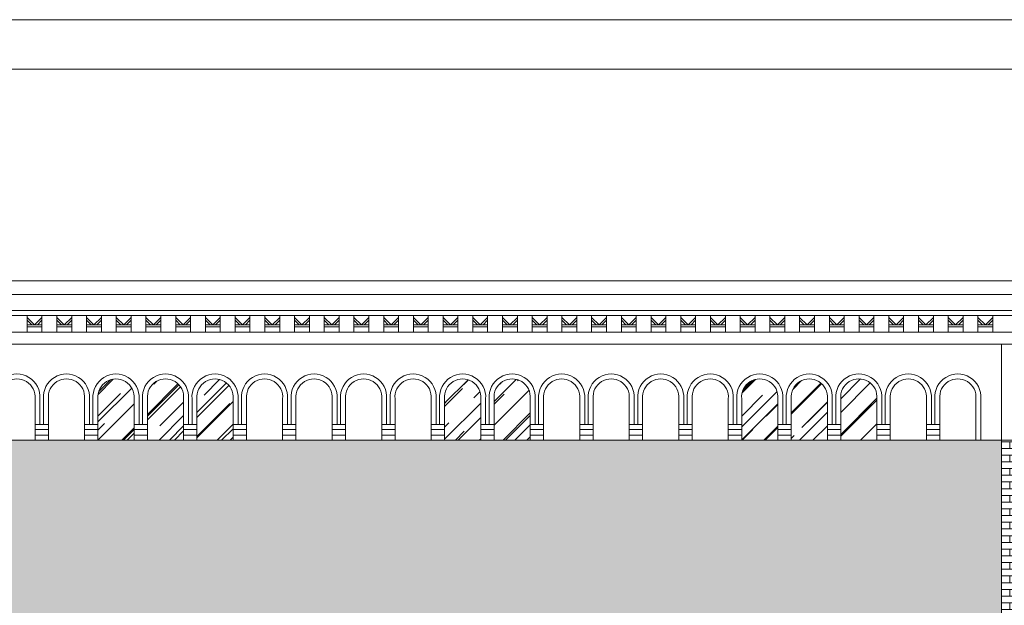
# Model space of a CAD drawing. Header units: millimetres. Extents: x -5254 to 173417, y -28809 to -6400.
# Tile 243 of 256: x 137436 to 138430, y -10958 to -10367. Entities that reach past the tile are written whole.
import ezdxf

# ---------------------------------------------------------------- set-up
doc = ezdxf.new("R2010")
doc.units = ezdxf.units.MM
for name, color, linetype, lineweight in [('mre_cegła', 7, 'Continuous', 5), ('mre_cienka', 7, 'Continuous', 15), ('mre_cienkie', 7, 'Continuous', 9), ('mre_szyby', 7, 'Continuous', 13), ('mre_tabela', 7, 'Continuous', 20), ('mre_ściany', 7, 'Continuous', 20)]:
    doc.layers.add(name, color=color, linetype=linetype, lineweight=lineweight)
pattern_1 = [(0, (131181.3596, -16286.989), (0, 6.77418), []), (90, (131181.36, -16286.989), (-10.16, 6.77418), [6.77418, -6.77418])]
pattern_2 = [(45, (131181.36, -16216.99), (21.552615, 57.47364), [381, -50.8, 127, -25.4]), (45, (131196.267, -16184.12), (-41.84799, 5.92697), [76.2, -8.382, 152.4, -19.05]), (45, (131175.073, -16192.742), (81.36112, 105.428207), [203.2, -35.56, 101.6, -25.4])]

msp = doc.modelspace()

# ---------------------------------------------------------------- hatches: boundary and pattern name
at = {"layer": 'mre_cegła'}
h = msp.add_hatch(dxfattribs=at)
h.set_pattern_fill('AR-BRSTD', color=256, scale=0.1)
h.set_pattern_definition(pattern_1)
h.paths.add_polyline_path([(138427.24, -11272.23), (136779.67, -11272.23), (136779.67, -11779.73), (138427.24, -11779.73)])
h.paths.add_polyline_path([(138024.24, -11461.87), (138024.24, -11486.84), (138014.24, -11486.84), (138014.24, -11678.73), (138023.74, -11678.73), (138023.74, -11699.73), (137999.24, -11699.73), (137999.24, -11693.73), (137989.14, -11693.73), (137984.24, -11693.73), (137848.24, -11693.73), (137843.24, -11693.73), (137833.24, -11693.73), (137833.24, -11699.73), (137808.74, -11699.73), (137808.74, -11678.73), (137818.24, -11678.73), (137818.24, -11486.84), (137808.24, -11486.84), (137808.24, -11461.87, -0.343883)], flags=16)
h.paths.add_polyline_path([(137701.24, -11461.87), (137701.24, -11486.84), (137691.24, -11486.84), (137691.24, -11678.73), (137700.74, -11678.73), (137700.74, -11699.73), (137676.24, -11699.73), (137676.24, -11693.73), (137666.14, -11693.73), (137661.24, -11693.73), (137525.24, -11693.73), (137520.24, -11693.73), (137510.24, -11693.73), (137510.24, -11699.73), (137485.74, -11699.73), (137485.74, -11678.73), (137495.24, -11678.73), (137495.24, -11486.84), (137485.24, -11486.84), (137485.24, -11461.87, -0.343883)], flags=16)
h.paths.add_polyline_path([(137984.24, -11494.73), (137984.24, -11688.73), (137848.24, -11688.73), (137848.24, -11494.73, -0.294118)], flags=0)
h.paths.add_polyline_path([(137911.24, -11550.01), (137921.24, -11550.01), (137921.24, -11552.01), (137911.24, -11552.01)], flags=0)
h.paths.add_polyline_path([(137661.24, -11494.73), (137661.24, -11688.73), (137525.24, -11688.73), (137525.24, -11494.73, -0.294118)], flags=0)
h.paths.add_polyline_path([(137921.24, -11562.01), (137921.24, -11564.01), (137911.24, -11564.01), (137911.24, -11562.01)], flags=0)
h.paths.add_polyline_path([(137598.24, -11552.01), (137588.24, -11552.01), (137588.24, -11550.01), (137598.24, -11550.01)], flags=0)
h.paths.add_polyline_path([(137598.24, -11562.01), (137598.24, -11564.01), (137588.24, -11564.01), (137588.24, -11562.01)], flags=0)
h.paths.add_polyline_path([(138132.24, -11461.87, -0.343883), (138348.24, -11461.87), (138348.24, -11486.84), (138338.24, -11486.84), (138338.24, -11678.73), (138347.74, -11678.73), (138347.74, -11699.73), (138323.24, -11699.73), (138323.24, -11693.73), (138313.14, -11693.73), (138308.24, -11693.73), (138172.24, -11693.73), (138167.24, -11693.73), (138157.24, -11693.73), (138157.24, -11699.73), (138132.74, -11699.73), (138132.74, -11678.73), (138142.24, -11678.73), (138142.24, -11486.84), (138132.24, -11486.84)], flags=16)
h.paths.add_polyline_path([(138172.24, -11494.73, -0.294118), (138308.24, -11494.73), (138308.24, -11688.73), (138172.24, -11688.73)], flags=0)
h.paths.add_polyline_path([(137373.33, -11461.87), (137373.33, -11486.84), (137363.33, -11486.84), (137363.33, -11678.73), (137372.83, -11678.73), (137372.83, -11699.73), (137348.33, -11699.73), (137348.33, -11693.73), (137338.24, -11693.73), (137333.33, -11693.73), (137197.33, -11693.73), (137192.33, -11693.73), (137182.33, -11693.73), (137182.33, -11699.73), (137157.83, -11699.73), (137157.83, -11678.73), (137167.33, -11678.73), (137167.33, -11486.84), (137157.33, -11486.84), (137157.33, -11461.87, -0.343883)], flags=16)
h.paths.add_polyline_path([(138245.24, -11550.01), (138245.24, -11552.01), (138235.24, -11552.01), (138235.24, -11550.01)], flags=0)
h.paths.add_polyline_path([(138245.24, -11562.01), (138245.24, -11564.01), (138235.24, -11564.01), (138235.24, -11562.01)], flags=0)
h.paths.add_polyline_path([(137333.33, -11494.73), (137333.33, -11688.73), (137197.33, -11688.73), (137197.33, -11494.73, -0.294118)], flags=0)
h.paths.add_polyline_path([(137270.33, -11550.01), (137270.33, -11552.01), (137260.33, -11552.01), (137260.33, -11550.01)], flags=0)
h.paths.add_polyline_path([(137270.33, -11562.01), (137270.33, -11564.01), (137260.33, -11564.01), (137260.33, -11562.01)], flags=0)
h.paths.add_polyline_path([(137051.6, -11461.87), (137051.6, -11486.84), (137041.6, -11486.84), (137041.6, -11678.73), (137051.1, -11678.73), (137051.1, -11699.73), (137026.6, -11699.73), (137026.6, -11693.73), (137016.51, -11693.73), (137011.6, -11693.73), (136875.6, -11693.73), (136870.6, -11693.73), (136860.6, -11693.73), (136860.6, -11699.73), (136836.1, -11699.73), (136836.1, -11678.73), (136845.6, -11678.73), (136845.6, -11486.84), (136835.6, -11486.84), (136835.6, -11461.87, -0.343883)], flags=16)
h.paths.add_polyline_path([(137011.6, -11494.73), (137011.6, -11688.73), (136875.6, -11688.73), (136875.6, -11494.73, -0.294118)], flags=0)
h.paths.add_polyline_path([(136948.6, -11550.01), (136948.6, -11552.01), (136938.6, -11552.01), (136938.6, -11550.01)], flags=0)
h.paths.add_polyline_path([(136948.6, -11562.01), (136948.6, -11564.01), (136938.6, -11564.01), (136938.6, -11562.01)], flags=0)
h.paths.add_polyline_path([(138427.24, -10791.56), (136779.67, -10791.56), (136779.67, -11260.23), (138427.24, -11260.23)])
h.paths.add_polyline_path([(137916.24, -10989.89, -0.552546), (138051.65, -11041.46), (137999.24, -11041.46), (137999.24, -11236.3), (137936.24, -11236.3), (137936.24, -11046.46), (137926.24, -11046.46), (137926.24, -11236.3, -0.256629), (137906.24, -11236.3), (137906.24, -11046.46), (137896.24, -11046.46), (137896.24, -11236.3), (137833.24, -11236.3), (137833.24, -11041.46), (137780.82, -11041.46, -0.552546)], flags=16)
h.paths.add_polyline_path([(137728.65, -11041.46), (137676.24, -11041.46), (137676.24, -11236.3), (137613.24, -11236.3), (137613.24, -11046.46), (137603.24, -11046.46), (137603.24, -11236.3, -0.256629), (137583.24, -11236.3), (137583.24, -11046.46), (137573.24, -11046.46), (137573.24, -11236.3), (137510.24, -11236.3), (137510.24, -11041.46), (137457.82, -11041.46, -0.552546), (137593.24, -10989.89, -0.552546)], flags=16)
h.paths.add_polyline_path([(138240.24, -10989.89, -0.552546), (138375.65, -11041.46), (138323.24, -11041.46), (138323.24, -11236.3), (138260.24, -11236.3), (138260.24, -11046.46), (138250.24, -11046.46), (138250.24, -11236.3, -0.256629), (138230.24, -11236.3), (138230.24, -11046.46), (138220.24, -11046.46), (138220.24, -11236.3), (138157.24, -11236.3), (138157.24, -11041.46), (138104.82, -11041.46, -0.552546)], flags=16)
h.paths.add_polyline_path([(137400.74, -11041.46), (137348.33, -11041.46), (137348.33, -11236.3), (137285.33, -11236.3), (137285.33, -11046.46), (137275.33, -11046.46), (137275.33, -11236.3, -0.256629), (137255.33, -11236.3), (137255.33, -11046.46), (137245.33, -11046.46), (137245.33, -11236.3), (137182.33, -11236.3), (137182.33, -11041.46), (137129.92, -11041.46, -0.552546), (137265.33, -10989.89, -0.552546)], flags=16)
h.paths.add_polyline_path([(137079.01, -11041.46), (137026.6, -11041.46), (137026.6, -11236.3), (136963.6, -11236.3), (136963.6, -11046.46), (136953.6, -11046.46), (136953.6, -11236.3, -0.256629), (136933.6, -11236.3), (136933.6, -11046.46), (136923.6, -11046.46), (136923.6, -11236.3), (136860.6, -11236.3), (136860.6, -11041.46), (136808.19, -11041.46, -0.552546), (136943.6, -10989.89, -0.552546)], flags=16)
h = msp.add_hatch(dxfattribs=at)
h.set_pattern_fill('AR-BRSTD', color=256, scale=0.1)
h.set_pattern_definition(pattern_1)
h.paths.add_polyline_path([(138979.74, -10791.56), (138427.24, -10791.56), (138427.24, -11260.23), (138979.74, -11260.23)])
h.paths.add_polyline_path([(138545.8, -10985.44), (138595.62, -10985.44, -0.787293), (138818.57, -10985.44), (138868.36, -10985.44), (138868.36, -11011.75), (138820.5, -11011.75), (138820.5, -11016.75), (138814.14, -11016.75), (138814, -11236.3, -0.256629), (138794, -11236.3), (138794.14, -11016.75), (138790.22, -11016.75), (138790.22, -11014.25), (138751.38, -11014.25, -0.077893), (138790.08, -11034.2), (138790.08, -11236.09), (138790.08, -11241.09), (138779.99, -11241.09), (138775.08, -11241.09), (138639.08, -11241.09), (138634.08, -11241.09), (138624.08, -11241.09), (138624.08, -11236.09), (138624.08, -11034.2, -0.077893), (138662.78, -11014.25), (138623.94, -11014.25), (138623.94, -11016.75), (138620.02, -11016.75), (138620.16, -11236.3, -0.256629), (138600.16, -11236.3), (138600.02, -11016.75), (138593.66, -11016.75), (138593.66, -11011.75), (138545.8, -11011.75)], flags=16)
h.paths.add_polyline_path([(138794.67, -10987.02), (138789.42, -10987.02, 0.720947), (138624.76, -10987.02), (138619.51, -10987.02, -0.734785)], flags=0)
h.paths.add_polyline_path([(138593.8, -11037.46), (138593.8, -11241.09), (138530.8, -11241.09), (138530.8, -11037.46, -0.47619)], flags=16)
h.paths.add_polyline_path([(138639.08, -11042.09, -0.294118), (138775.08, -11042.09), (138775.08, -11236.09), (138639.08, -11236.09)], flags=0)
h.paths.add_polyline_path([(138702.08, -11097.38), (138712.08, -11097.38), (138712.08, -11099.38), (138702.08, -11099.38)], flags=0)
h.paths.add_polyline_path([(138712.08, -11109.38), (138712.08, -11111.38), (138702.08, -11111.38), (138702.08, -11109.38)], flags=0)
h.paths.add_polyline_path([(138820.36, -11037.46, -0.47619), (138883.36, -11037.46), (138883.36, -11241.09), (138820.36, -11241.09)], flags=16)
h.paths.add_polyline_path([(138708.42, -11446.21, -0.552546), (138843.83, -11497.77), (138791.42, -11497.77), (138791.42, -11692.61), (138801.42, -11692.61), (138806.42, -11692.61), (138806.42, -11697.61), (138806.42, -11779.73), (138979.74, -11779.73), (138979.74, -11272.23), (138427.24, -11272.23), (138427.24, -11779.73), (138610.42, -11779.73), (138610.42, -11697.61), (138610.42, -11692.61), (138615.42, -11692.61), (138625.42, -11692.61), (138625.42, -11497.77), (138573.01, -11497.77, -0.552546)])
at = {"layer": 'mre_szyby'}
h = msp.add_hatch(dxfattribs=at)
h.set_pattern_fill('AR-RROOF', color=256, angle=45)
h.set_pattern_definition(pattern_2)
h.paths.add_polyline_path([(137951.43, -10749.78, 1.09589), (137914.93, -10749.78), (137914.93, -10775.89), (137914.93, -10791.56), (137951.43, -10791.56), (137951.43, -10775.89)])
h.paths.add_polyline_path([(137901.43, -10749.78, 1.09589), (137864.93, -10749.78), (137864.93, -10775.89), (137864.93, -10791.56), (137901.43, -10791.56), (137901.43, -10775.89)])
h.paths.add_polyline_path([(137601.43, -10749.78, 1.09589), (137564.93, -10749.78), (137564.93, -10775.89), (137564.93, -10791.56), (137601.43, -10791.56), (137601.43, -10775.89)])
h.paths.add_polyline_path([(137651.43, -10749.78, 1.09589), (137614.93, -10749.78), (137614.93, -10775.89), (137614.93, -10791.56), (137651.43, -10791.56), (137651.43, -10775.89)])
h.paths.add_polyline_path([(137551.43, -10749.78, 1.09589), (137514.93, -10749.78), (137514.93, -10775.89), (137514.93, -10791.56), (137551.43, -10791.56), (137551.43, -10775.89)])
h.paths.add_polyline_path([(137301.43, -10749.78, 1.09589), (137264.93, -10749.78), (137264.93, -10791.56), (137301.43, -10791.56), (137301.43, -10775.89)])
h.paths.add_polyline_path([(137251.43, -10749.78, 1.09589), (137214.93, -10749.78), (137214.93, -10791.56), (137251.43, -10791.56), (137251.43, -10775.89)])
h.paths.add_polyline_path([(137001.43, -10749.78, 1.09589), (136964.93, -10749.78), (136964.93, -10791.56), (137001.43, -10791.56), (137001.43, -10775.89)])
h.paths.add_polyline_path([(136951.43, -10749.78, 1.09589), (136914.93, -10749.78), (136914.93, -10791.56), (136951.43, -10791.56), (136951.43, -10775.89)])
h.paths.add_polyline_path([(136901.43, -10749.78, 1.09589), (136864.93, -10749.78), (136864.93, -10791.56), (136901.43, -10791.56), (136901.43, -10775.89)])
h = msp.add_hatch(dxfattribs=at)
h.set_pattern_fill('AR-RROOF', color=256, angle=45)
h.set_pattern_definition(pattern_2)
h.paths.add_polyline_path([(138301.43, -10749.78, 1.09589), (138264.93, -10749.78), (138264.93, -10775.89), (138264.93, -10791.56), (138301.43, -10791.56), (138301.43, -10775.89)])
h.paths.add_polyline_path([(138251.43, -10749.78, 1.09589), (138214.93, -10749.78), (138214.93, -10775.89), (138214.93, -10791.56), (138251.43, -10791.56), (138251.43, -10775.89)])
h.paths.add_polyline_path([(138201.43, -10749.78, 1.09589), (138164.93, -10749.78), (138164.93, -10775.89), (138164.93, -10791.56), (138201.43, -10791.56), (138201.43, -10775.89)])

# ---------------------------------------------------------------- linework, layer by layer
at = {"layer": 'mre_cienka'}
for points in [[(135593.45, -10630.78), (141728.3, -10630.78)], [(135593.45, -10644.78), (141728.3, -10644.78)]]:
    msp.add_lwpolyline(points, dxfattribs=at)
at = {"layer": 'mre_cienkie'}
for points in [[(141728.3, -10644.78), (135593.45, -10644.78)], [(141728.3, -10660.78), (135593.45, -10660.78)], [(141728.3, -10665.78), (135593.45, -10665.78)], [(137443.45, -10682.78), (137443.45, -10665.78)], [(137458.45, -10682.78), (137458.45, -10665.78)], [(137473.45, -10682.78), (137473.45, -10665.78)], [(137488.45, -10682.78), (137488.45, -10665.78)], [(137503.45, -10682.78), (137503.45, -10665.78)], [(137518.45, -10682.78), (137518.45, -10665.78)], [(137533.45, -10682.78), (137533.45, -10665.78)], [(137548.45, -10682.78), (137548.45, -10665.78)], [(137563.45, -10682.78), (137563.45, -10665.78)], [(137578.45, -10682.78), (137578.45, -10665.78)], [(137593.45, -10682.78), (137593.45, -10665.78)], [(137608.45, -10682.78), (137608.45, -10665.78)], [(137623.45, -10682.78), (137623.45, -10665.78)], [(137638.45, -10682.78), (137638.45, -10665.78)], [(137653.45, -10682.78), (137653.45, -10665.78)], [(137668.45, -10682.78), (137668.45, -10665.78)], [(137683.45, -10682.78), (137683.45, -10665.78)], [(137698.45, -10682.78), (137698.45, -10665.78)], [(137713.45, -10682.78), (137713.45, -10665.78)], [(137728.45, -10682.78), (137728.45, -10665.78)], [(137743.45, -10682.78), (137743.45, -10665.78)], [(137758.45, -10682.78), (137758.45, -10665.78)], [(137773.45, -10682.78), (137773.45, -10665.78)], [(137788.45, -10682.78), (137788.45, -10665.78)], [(137803.45, -10682.78), (137803.45, -10665.78)], [(137818.45, -10682.78), (137818.45, -10665.78)], [(137833.45, -10682.78), (137833.45, -10665.78)], [(137848.45, -10682.78), (137848.45, -10665.78)], [(137863.45, -10682.78), (137863.45, -10665.78)], [(137878.45, -10682.78), (137878.45, -10665.78)], [(137893.45, -10682.78), (137893.45, -10665.78)], [(137908.45, -10682.78), (137908.45, -10665.78)], [(137923.45, -10682.78), (137923.45, -10665.78)], [(137938.45, -10682.78), (137938.45, -10665.78)], [(137953.45, -10682.78), (137953.45, -10665.78)], [(137968.45, -10682.78), (137968.45, -10665.78)], [(137983.45, -10682.78), (137983.45, -10665.78)], [(137998.45, -10682.78), (137998.45, -10665.78)], [(138013.45, -10682.78), (138013.45, -10665.78)], [(138028.45, -10682.78), (138028.45, -10665.78)], [(138043.45, -10682.78), (138043.45, -10665.78)], [(138058.45, -10682.78), (138058.45, -10665.78)], [(138073.45, -10682.78), (138073.45, -10665.78)], [(138088.45, -10682.78), (138088.45, -10665.78)], [(138103.45, -10682.78), (138103.45, -10665.78)], [(138118.45, -10682.78), (138118.45, -10665.78)], [(138133.45, -10682.78), (138133.45, -10665.78)], [(138148.45, -10682.78), (138148.45, -10665.78)], [(138163.45, -10682.78), (138163.45, -10665.78)], [(138178.45, -10682.78), (138178.45, -10665.78)], [(138193.45, -10682.78), (138193.45, -10665.78)], [(138208.45, -10682.78), (138208.45, -10665.78)], [(138223.45, -10682.78), (138223.45, -10665.78)], [(138238.45, -10682.78), (138238.45, -10665.78)], [(138253.45, -10682.78), (138253.45, -10665.78)], [(138268.45, -10682.78), (138268.45, -10665.78)], [(138283.45, -10682.78), (138283.45, -10665.78)], [(138298.45, -10682.78), (138298.45, -10665.78)], [(138313.45, -10682.78), (138313.45, -10665.78)], [(138328.45, -10682.78), (138328.45, -10665.78)], [(138343.45, -10682.78), (138343.45, -10665.78)], [(138358.45, -10682.78), (138358.45, -10665.78)], [(138373.45, -10682.78), (138373.45, -10665.78)], [(138388.45, -10682.78), (138388.45, -10665.78)], [(138403.45, -10682.78), (138403.45, -10665.78)], [(138418.45, -10682.78), (138418.45, -10665.78)], [(137443.45, -10667.78), (137450.95, -10675.28)], [(137443.45, -10670.61), (137448.12, -10675.28)], [(137450.95, -10675.28), (137443.45, -10675.28)], [(137458.45, -10667.78), (137450.95, -10675.28)], [(137450.95, -10675.28), (137458.45, -10675.28)], [(137458.45, -10670.61), (137453.78, -10675.28)], [(137473.45, -10667.78), (137480.95, -10675.28)], [(137473.45, -10670.61), (137478.12, -10675.28)], [(137480.95, -10675.28), (137473.45, -10675.28)], [(137488.45, -10667.78), (137480.95, -10675.28)], [(137480.95, -10675.28), (137488.45, -10675.28)], [(137488.45, -10670.61), (137483.78, -10675.28)], [(137503.45, -10667.78), (137510.95, -10675.28)], [(137503.45, -10670.61), (137508.12, -10675.28)], [(137510.95, -10675.28), (137503.45, -10675.28)], [(137518.45, -10667.78), (137510.95, -10675.28)], [(137510.95, -10675.28), (137518.45, -10675.28)], [(137518.45, -10670.61), (137513.78, -10675.28)], [(137533.45, -10667.78), (137540.95, -10675.28)], [(137533.45, -10670.61), (137538.12, -10675.28)], [(137540.95, -10675.28), (137533.45, -10675.28)], [(137548.45, -10667.78), (137540.95, -10675.28)], [(137540.95, -10675.28), (137548.45, -10675.28)], [(137548.45, -10670.61), (137543.78, -10675.28)], [(137563.45, -10667.78), (137570.95, -10675.28)], [(137563.45, -10670.61), (137568.12, -10675.28)], [(137570.95, -10675.28), (137563.45, -10675.28)], [(137578.45, -10667.78), (137570.95, -10675.28)], [(137570.95, -10675.28), (137578.45, -10675.28)], [(137578.45, -10670.61), (137573.78, -10675.28)], [(137593.45, -10667.78), (137600.95, -10675.28)], [(137593.45, -10670.61), (137598.12, -10675.28)], [(137600.95, -10675.28), (137593.45, -10675.28)], [(137608.45, -10667.78), (137600.95, -10675.28)], [(137600.95, -10675.28), (137608.45, -10675.28)], [(137608.45, -10670.61), (137603.78, -10675.28)], [(137623.45, -10667.78), (137630.95, -10675.28)], [(137623.45, -10670.61), (137628.12, -10675.28)], [(137630.95, -10675.28), (137623.45, -10675.28)], [(137638.45, -10667.78), (137630.95, -10675.28)], [(137630.95, -10675.28), (137638.45, -10675.28)], [(137638.45, -10670.61), (137633.78, -10675.28)], [(137653.45, -10667.78), (137660.95, -10675.28)], [(137653.45, -10670.61), (137658.12, -10675.28)], [(137660.95, -10675.28), (137653.45, -10675.28)], [(137668.45, -10667.78), (137660.95, -10675.28)], [(137660.95, -10675.28), (137668.45, -10675.28)], [(137668.45, -10670.61), (137663.78, -10675.28)], [(137683.45, -10667.78), (137690.95, -10675.28)], [(137683.45, -10670.61), (137688.12, -10675.28)], [(137690.95, -10675.28), (137683.45, -10675.28)], [(137698.45, -10667.78), (137690.95, -10675.28)], [(137690.95, -10675.28), (137698.45, -10675.28)], [(137698.45, -10670.61), (137693.78, -10675.28)], [(137713.45, -10667.78), (137720.95, -10675.28)], [(137713.45, -10670.61), (137718.12, -10675.28)], [(137720.95, -10675.28), (137713.45, -10675.28)], [(137728.45, -10667.78), (137720.95, -10675.28)], [(137720.95, -10675.28), (137728.45, -10675.28)], [(137728.45, -10670.61), (137723.78, -10675.28)], [(137743.45, -10667.78), (137750.95, -10675.28)], [(137743.45, -10670.61), (137748.12, -10675.28)], [(137750.95, -10675.28), (137743.45, -10675.28)], [(137758.45, -10667.78), (137750.95, -10675.28)], [(137750.95, -10675.28), (137758.45, -10675.28)], [(137758.45, -10670.61), (137753.78, -10675.28)], [(137773.45, -10667.78), (137780.95, -10675.28)], [(137773.45, -10670.61), (137778.12, -10675.28)], [(137780.95, -10675.28), (137773.45, -10675.28)], [(137788.45, -10667.78), (137780.95, -10675.28)], [(137780.95, -10675.28), (137788.45, -10675.28)], [(137788.45, -10670.61), (137783.78, -10675.28)], [(137803.45, -10667.78), (137810.95, -10675.28)], [(137803.45, -10670.61), (137808.12, -10675.28)], [(137810.95, -10675.28), (137803.45, -10675.28)], [(137818.45, -10667.78), (137810.95, -10675.28)], [(137810.95, -10675.28), (137818.45, -10675.28)], [(137818.45, -10670.61), (137813.78, -10675.28)], [(137833.45, -10667.78), (137840.95, -10675.28)], [(137833.45, -10670.61), (137838.12, -10675.28)], [(137840.95, -10675.28), (137833.45, -10675.28)], [(137848.45, -10667.78), (137840.95, -10675.28)], [(137840.95, -10675.28), (137848.45, -10675.28)], [(137848.45, -10670.61), (137843.78, -10675.28)], [(137863.45, -10667.78), (137870.95, -10675.28)], [(137863.45, -10670.61), (137868.12, -10675.28)], [(137870.95, -10675.28), (137863.45, -10675.28)], [(137878.45, -10667.78), (137870.95, -10675.28)], [(137870.95, -10675.28), (137878.45, -10675.28)], [(137878.45, -10670.61), (137873.78, -10675.28)], [(137893.45, -10667.78), (137900.95, -10675.28)], [(137893.45, -10670.61), (137898.12, -10675.28)], [(137900.95, -10675.28), (137893.45, -10675.28)], [(137908.45, -10667.78), (137900.95, -10675.28)], [(137900.95, -10675.28), (137908.45, -10675.28)], [(137908.45, -10670.61), (137903.78, -10675.28)], [(137923.45, -10667.78), (137930.95, -10675.28)], [(137923.45, -10670.61), (137928.12, -10675.28)], [(137930.95, -10675.28), (137923.45, -10675.28)], [(137938.45, -10667.78), (137930.95, -10675.28)], [(137930.95, -10675.28), (137938.45, -10675.28)], [(137938.45, -10670.61), (137933.78, -10675.28)], [(137953.45, -10667.78), (137960.95, -10675.28)], [(137953.45, -10670.61), (137958.12, -10675.28)], [(137960.95, -10675.28), (137953.45, -10675.28)], [(137968.45, -10667.78), (137960.95, -10675.28)], [(137960.95, -10675.28), (137968.45, -10675.28)], [(137968.45, -10670.61), (137963.78, -10675.28)], [(137983.45, -10667.78), (137990.95, -10675.28)], [(137983.45, -10670.61), (137988.12, -10675.28)], [(137990.95, -10675.28), (137983.45, -10675.28)], [(137998.45, -10667.78), (137990.95, -10675.28)], [(137990.95, -10675.28), (137998.45, -10675.28)], [(137998.45, -10670.61), (137993.78, -10675.28)], [(138013.45, -10667.78), (138020.95, -10675.28)], [(138013.45, -10670.61), (138018.12, -10675.28)], [(138020.95, -10675.28), (138013.45, -10675.28)], [(138028.45, -10667.78), (138020.95, -10675.28)], [(138020.95, -10675.28), (138028.45, -10675.28)], [(138028.45, -10670.61), (138023.78, -10675.28)], [(138043.45, -10667.78), (138050.95, -10675.28)], [(138043.45, -10670.61), (138048.12, -10675.28)], [(138050.95, -10675.28), (138043.45, -10675.28)], [(138058.45, -10667.78), (138050.95, -10675.28)], [(138050.95, -10675.28), (138058.45, -10675.28)], [(138058.45, -10670.61), (138053.78, -10675.28)], [(138073.45, -10667.78), (138080.95, -10675.28)], [(138073.45, -10670.61), (138078.12, -10675.28)], [(138080.95, -10675.28), (138073.45, -10675.28)], [(138088.45, -10667.78), (138080.95, -10675.28)], [(138080.95, -10675.28), (138088.45, -10675.28)], [(138088.45, -10670.61), (138083.78, -10675.28)], [(138103.45, -10667.78), (138110.95, -10675.28)], [(138103.45, -10670.61), (138108.12, -10675.28)], [(138110.95, -10675.28), (138103.45, -10675.28)], [(138118.45, -10667.78), (138110.95, -10675.28)], [(138110.95, -10675.28), (138118.45, -10675.28)], [(138118.45, -10670.61), (138113.78, -10675.28)], [(138133.45, -10667.78), (138140.95, -10675.28)], [(138133.45, -10670.61), (138138.12, -10675.28)], [(138140.95, -10675.28), (138133.45, -10675.28)], [(138148.45, -10667.78), (138140.95, -10675.28)], [(138140.95, -10675.28), (138148.45, -10675.28)], [(138148.45, -10670.61), (138143.78, -10675.28)], [(138163.45, -10667.78), (138170.95, -10675.28)], [(138163.45, -10670.61), (138168.12, -10675.28)], [(138170.95, -10675.28), (138163.45, -10675.28)], [(138178.45, -10667.78), (138170.95, -10675.28)], [(138170.95, -10675.28), (138178.45, -10675.28)], [(138178.45, -10670.61), (138173.78, -10675.28)], [(138193.45, -10667.78), (138200.95, -10675.28)], [(138193.45, -10670.61), (138198.12, -10675.28)], [(138200.95, -10675.28), (138193.45, -10675.28)], [(138208.45, -10667.78), (138200.95, -10675.28)], [(138200.95, -10675.28), (138208.45, -10675.28)], [(138208.45, -10670.61), (138203.78, -10675.28)], [(138223.45, -10667.78), (138230.95, -10675.28)], [(138223.45, -10670.61), (138228.12, -10675.28)], [(138230.95, -10675.28), (138223.45, -10675.28)], [(138238.45, -10667.78), (138230.95, -10675.28)], [(138230.95, -10675.28), (138238.45, -10675.28)], [(138238.45, -10670.61), (138233.78, -10675.28)], [(138253.45, -10667.78), (138260.95, -10675.28)], [(138253.45, -10670.61), (138258.12, -10675.28)], [(138260.95, -10675.28), (138253.45, -10675.28)], [(138268.45, -10667.78), (138260.95, -10675.28)], [(138260.95, -10675.28), (138268.45, -10675.28)], [(138268.45, -10670.61), (138263.78, -10675.28)], [(138283.45, -10667.78), (138290.95, -10675.28)], [(138283.45, -10670.61), (138288.12, -10675.28)], [(138290.95, -10675.28), (138283.45, -10675.28)], [(138298.45, -10667.78), (138290.95, -10675.28)], [(138290.95, -10675.28), (138298.45, -10675.28)], [(138298.45, -10670.61), (138293.78, -10675.28)], [(138313.45, -10667.78), (138320.95, -10675.28)], [(138313.45, -10670.61), (138318.12, -10675.28)], [(138320.95, -10675.28), (138313.45, -10675.28)], [(138328.45, -10667.78), (138320.95, -10675.28)], [(138320.95, -10675.28), (138328.45, -10675.28)], [(138328.45, -10670.61), (138323.78, -10675.28)], [(138343.45, -10667.78), (138350.95, -10675.28)], [(138343.45, -10670.61), (138348.12, -10675.28)], [(138350.95, -10675.28), (138343.45, -10675.28)], [(138358.45, -10667.78), (138350.95, -10675.28)], [(138350.95, -10675.28), (138358.45, -10675.28)], [(138358.45, -10670.61), (138353.78, -10675.28)], [(138373.45, -10667.78), (138380.95, -10675.28)], [(138373.45, -10670.61), (138378.12, -10675.28)], [(138380.95, -10675.28), (138373.45, -10675.28)], [(138388.45, -10667.78), (138380.95, -10675.28)], [(138380.95, -10675.28), (138388.45, -10675.28)], [(138388.45, -10670.61), (138383.78, -10675.28)], [(138403.45, -10667.78), (138410.95, -10675.28)], [(138403.45, -10670.61), (138408.12, -10675.28)], [(138410.95, -10675.28), (138403.45, -10675.28)], [(138418.45, -10667.78), (138410.95, -10675.28)], [(138410.95, -10675.28), (138418.45, -10675.28)], [(138418.45, -10670.61), (138413.78, -10675.28)], [(141728.3, -10682.78), (135588.45, -10682.78)], [(137450.95, -10677.28), (137443.45, -10677.28)], [(137450.95, -10677.28), (137458.45, -10677.28)], [(137480.95, -10677.28), (137473.45, -10677.28)], [(137480.95, -10677.28), (137488.45, -10677.28)], [(137510.95, -10677.28), (137503.45, -10677.28)], [(137510.95, -10677.28), (137518.45, -10677.28)], [(137540.95, -10677.28), (137533.45, -10677.28)], [(137540.95, -10677.28), (137548.45, -10677.28)], [(137570.95, -10677.28), (137563.45, -10677.28)], [(137570.95, -10677.28), (137578.45, -10677.28)], [(137600.95, -10677.28), (137593.45, -10677.28)], [(137600.95, -10677.28), (137608.45, -10677.28)], [(137630.95, -10677.28), (137623.45, -10677.28)], [(137630.95, -10677.28), (137638.45, -10677.28)], [(137660.95, -10677.28), (137653.45, -10677.28)], [(137660.95, -10677.28), (137668.45, -10677.28)], [(137690.95, -10677.28), (137683.45, -10677.28)], [(137690.95, -10677.28), (137698.45, -10677.28)], [(137720.95, -10677.28), (137713.45, -10677.28)], [(137720.95, -10677.28), (137728.45, -10677.28)], [(137750.95, -10677.28), (137743.45, -10677.28)], [(137750.95, -10677.28), (137758.45, -10677.28)], [(137780.95, -10677.28), (137773.45, -10677.28)], [(137780.95, -10677.28), (137788.45, -10677.28)], [(137810.95, -10677.28), (137803.45, -10677.28)], [(137810.95, -10677.28), (137818.45, -10677.28)], [(137840.95, -10677.28), (137833.45, -10677.28)], [(137840.95, -10677.28), (137848.45, -10677.28)], [(137870.95, -10677.28), (137863.45, -10677.28)], [(137870.95, -10677.28), (137878.45, -10677.28)], [(137900.95, -10677.28), (137893.45, -10677.28)], [(137900.95, -10677.28), (137908.45, -10677.28)], [(137930.95, -10677.28), (137923.45, -10677.28)], [(137930.95, -10677.28), (137938.45, -10677.28)], [(137960.95, -10677.28), (137953.45, -10677.28)], [(137960.95, -10677.28), (137968.45, -10677.28)], [(137990.95, -10677.28), (137983.45, -10677.28)], [(137990.95, -10677.28), (137998.45, -10677.28)], [(138020.95, -10677.28), (138013.45, -10677.28)], [(138020.95, -10677.28), (138028.45, -10677.28)], [(138050.95, -10677.28), (138043.45, -10677.28)], [(138050.95, -10677.28), (138058.45, -10677.28)], [(138080.95, -10677.28), (138073.45, -10677.28)], [(138080.95, -10677.28), (138088.45, -10677.28)], [(138110.95, -10677.28), (138103.45, -10677.28)], [(138110.95, -10677.28), (138118.45, -10677.28)], [(138140.95, -10677.28), (138133.45, -10677.28)], [(138140.95, -10677.28), (138148.45, -10677.28)], [(138170.95, -10677.28), (138163.45, -10677.28)], [(138170.95, -10677.28), (138178.45, -10677.28)], [(138200.95, -10677.28), (138193.45, -10677.28)], [(138200.95, -10677.28), (138208.45, -10677.28)], [(138230.95, -10677.28), (138223.45, -10677.28)], [(138230.95, -10677.28), (138238.45, -10677.28)], [(138260.95, -10677.28), (138253.45, -10677.28)], [(138260.95, -10677.28), (138268.45, -10677.28)], [(138290.95, -10677.28), (138283.45, -10677.28)], [(138290.95, -10677.28), (138298.45, -10677.28)], [(138320.95, -10677.28), (138313.45, -10677.28)], [(138320.95, -10677.28), (138328.45, -10677.28)], [(138350.95, -10677.28), (138343.45, -10677.28)], [(138350.95, -10677.28), (138358.45, -10677.28)], [(138380.95, -10677.28), (138373.45, -10677.28)], [(138380.95, -10677.28), (138388.45, -10677.28)], [(138410.95, -10677.28), (138403.45, -10677.28)], [(138410.95, -10677.28), (138418.45, -10677.28)], [(141728.3, -10694.78), (135593.45, -10694.78)], [(137451.43, -10749.78), (137451.43, -10775.89)], [(137456.43, -10749.78), (137456.43, -10775.89)], [(137459.93, -10749.78), (137459.93, -10775.89)], [(137464.93, -10749.78), (137464.93, -10775.89)], [(137501.43, -10749.78), (137501.43, -10775.89)], [(137506.43, -10749.78), (137506.43, -10775.89)], [(137509.93, -10749.78), (137509.93, -10775.89)], [(137514.93, -10749.78), (137514.93, -10775.89)], [(137551.43, -10749.78), (137551.43, -10775.89)], [(137556.43, -10749.78), (137556.43, -10775.89)], [(137559.93, -10749.78), (137559.93, -10775.89)], [(137564.93, -10749.78), (137564.93, -10775.89)], [(137601.43, -10749.78), (137601.43, -10775.89)], [(137606.43, -10749.78), (137606.43, -10775.89)], [(137609.93, -10749.78), (137609.93, -10775.89)], [(137614.93, -10749.78), (137614.93, -10775.89)], [(137651.43, -10749.78), (137651.43, -10775.89)], [(137656.43, -10749.78), (137656.43, -10775.89)], [(137659.93, -10749.78), (137659.93, -10775.89)], [(137664.93, -10749.78), (137664.93, -10775.89)], [(137701.43, -10749.78), (137701.43, -10775.89)], [(137706.43, -10749.78), (137706.43, -10775.89)], [(137709.93, -10749.78), (137709.93, -10775.89)], [(137714.93, -10749.78), (137714.93, -10775.89)], [(137751.43, -10749.78), (137751.43, -10775.89)], [(137756.43, -10749.78), (137756.43, -10775.89)], [(137759.93, -10749.78), (137759.93, -10775.89)], [(137764.93, -10749.78), (137764.93, -10775.89)], [(137801.43, -10749.78), (137801.43, -10775.89)], [(137806.43, -10749.78), (137806.43, -10775.89)], [(137809.93, -10749.78), (137809.93, -10775.89)], [(137814.93, -10749.78), (137814.93, -10775.89)], [(137851.43, -10749.78), (137851.43, -10775.89)], [(137856.43, -10749.78), (137856.43, -10775.89)], [(137859.93, -10749.78), (137859.93, -10775.89)], [(137864.93, -10749.78), (137864.93, -10775.89)], [(137901.43, -10749.78), (137901.43, -10775.89)], [(137906.43, -10749.78), (137906.43, -10775.89)], [(137909.93, -10749.78), (137909.93, -10775.89)], [(137914.93, -10749.78), (137914.93, -10775.89)], [(137951.43, -10749.78), (137951.43, -10775.89)], [(137956.43, -10749.78), (137956.43, -10775.89)], [(137959.93, -10749.78), (137959.93, -10775.89)], [(137964.93, -10749.78), (137964.93, -10775.89)], [(138001.43, -10749.78), (138001.43, -10775.89)], [(138006.43, -10749.78), (138006.43, -10775.89)], [(138009.93, -10749.78), (138009.93, -10775.89)], [(138014.93, -10749.78), (138014.93, -10775.89)], [(138051.43, -10749.78), (138051.43, -10775.89)], [(138056.43, -10749.78), (138056.43, -10775.89)], [(138059.93, -10749.78), (138059.93, -10775.89)], [(138064.93, -10749.78), (138064.93, -10775.89)], [(138101.43, -10749.78), (138101.43, -10775.89)], [(138106.43, -10749.78), (138106.43, -10775.89)], [(138109.93, -10749.78), (138109.93, -10775.89)], [(138114.93, -10749.78), (138114.93, -10775.89)], [(138151.43, -10749.78), (138151.43, -10775.89)], [(138156.43, -10749.78), (138156.43, -10775.89)], [(138159.93, -10749.78), (138159.93, -10775.89)], [(138164.93, -10749.78), (138164.93, -10775.89)], [(138201.43, -10749.78), (138201.43, -10775.89)], [(138206.43, -10749.78), (138206.43, -10775.89)], [(138209.93, -10749.78), (138209.93, -10775.89)], [(138214.93, -10749.78), (138214.93, -10775.89)], [(138251.43, -10749.78), (138251.43, -10775.89)], [(138256.43, -10749.78), (138256.43, -10775.89)], [(138259.93, -10749.78), (138259.93, -10775.89)], [(138264.93, -10749.78), (138264.93, -10775.89)], [(138301.43, -10749.78), (138301.43, -10775.89)], [(138306.43, -10749.78), (138306.43, -10775.89)], [(138309.93, -10749.78), (138309.93, -10775.89)], [(138314.93, -10749.78), (138314.93, -10775.89)], [(138351.43, -10749.78), (138351.43, -10775.89)], [(138356.43, -10749.78), (138356.43, -10775.89)], [(138359.93, -10749.78), (138359.93, -10775.89)], [(138364.93, -10749.78), (138364.93, -10775.89)], [(138401.43, -10749.78), (138401.43, -10775.89)], [(138406.43, -10749.78), (138406.43, -10791.56)], [(137451.43, -10775.89), (137451.43, -10791.56)], [(137456.43, -10775.89), (137451.43, -10775.89)], [(137451.43, -10791.56), (137464.93, -10791.56), (137464.93, -10775.89)], [(137456.43, -10775.89), (137459.93, -10775.89)], [(137459.93, -10775.89), (137464.93, -10775.89)], [(137501.43, -10775.89), (137501.43, -10791.56)], [(137506.43, -10775.89), (137501.43, -10775.89)], [(137501.43, -10791.56), (137514.93, -10791.56), (137514.93, -10775.89)], [(137506.43, -10775.89), (137509.93, -10775.89)], [(137509.93, -10775.89), (137514.93, -10775.89)], [(137551.43, -10775.89), (137551.43, -10791.56)], [(137556.43, -10775.89), (137551.43, -10775.89)], [(137551.43, -10791.56), (137564.93, -10791.56), (137564.93, -10775.89)], [(137556.43, -10775.89), (137559.93, -10775.89)], [(137559.93, -10775.89), (137564.93, -10775.89)], [(137601.43, -10775.89), (137601.43, -10791.56)], [(137606.43, -10775.89), (137601.43, -10775.89)], [(137601.43, -10791.56), (137614.93, -10791.56), (137614.93, -10775.89)], [(137606.43, -10775.89), (137609.93, -10775.89)], [(137609.93, -10775.89), (137614.93, -10775.89)], [(137651.43, -10775.89), (137651.43, -10791.56)], [(137656.43, -10775.89), (137651.43, -10775.89)], [(137651.43, -10791.56), (137664.93, -10791.56), (137664.93, -10775.89)], [(137656.43, -10775.89), (137659.93, -10775.89)], [(137659.93, -10775.89), (137664.93, -10775.89)], [(137701.43, -10775.89), (137701.43, -10791.56)], [(137706.43, -10775.89), (137701.43, -10775.89)], [(137701.43, -10791.56), (137714.93, -10791.56), (137714.93, -10775.89)], [(137706.43, -10775.89), (137709.93, -10775.89)], [(137709.93, -10775.89), (137714.93, -10775.89)], [(137751.43, -10775.89), (137751.43, -10791.56)], [(137756.43, -10775.89), (137751.43, -10775.89)], [(137751.43, -10791.56), (137764.93, -10791.56), (137764.93, -10775.89)], [(137756.43, -10775.89), (137759.93, -10775.89)], [(137759.93, -10775.89), (137764.93, -10775.89)], [(137801.43, -10775.89), (137801.43, -10791.56)], [(137806.43, -10775.89), (137801.43, -10775.89)], [(137801.43, -10791.56), (137814.93, -10791.56), (137814.93, -10775.89)], [(137806.43, -10775.89), (137809.93, -10775.89)], [(137809.93, -10775.89), (137814.93, -10775.89)], [(137851.43, -10775.89), (137851.43, -10791.56)], [(137856.43, -10775.89), (137851.43, -10775.89)], [(137851.43, -10791.56), (137864.93, -10791.56), (137864.93, -10775.89)], [(137856.43, -10775.89), (137859.93, -10775.89)], [(137859.93, -10775.89), (137864.93, -10775.89)], [(137901.43, -10775.89), (137901.43, -10791.56)], [(137906.43, -10775.89), (137901.43, -10775.89)], [(137901.43, -10791.56), (137914.93, -10791.56), (137914.93, -10775.89)], [(137906.43, -10775.89), (137909.93, -10775.89)], [(137909.93, -10775.89), (137914.93, -10775.89)], [(137951.43, -10775.89), (137951.43, -10791.56)], [(137956.43, -10775.89), (137951.43, -10775.89)], [(137951.43, -10791.56), (137964.93, -10791.56), (137964.93, -10775.89)], [(137956.43, -10775.89), (137959.93, -10775.89)], [(137959.93, -10775.89), (137964.93, -10775.89)], [(138001.43, -10775.89), (138001.43, -10791.56)], [(138006.43, -10775.89), (138001.43, -10775.89)], [(138001.43, -10791.56), (138014.93, -10791.56), (138014.93, -10775.89)], [(138006.43, -10775.89), (138009.93, -10775.89)], [(138009.93, -10775.89), (138014.93, -10775.89)], [(138051.43, -10775.89), (138051.43, -10791.56)], [(138056.43, -10775.89), (138051.43, -10775.89)], [(138051.43, -10791.56), (138064.93, -10791.56), (138064.93, -10775.89)], [(138056.43, -10775.89), (138059.93, -10775.89)], [(138059.93, -10775.89), (138064.93, -10775.89)], [(138101.43, -10775.89), (138101.43, -10791.56)], [(138106.43, -10775.89), (138101.43, -10775.89)], [(138101.43, -10791.56), (138114.93, -10791.56), (138114.93, -10775.89)], [(138106.43, -10775.89), (138109.93, -10775.89)], [(138109.93, -10775.89), (138114.93, -10775.89)], [(138151.43, -10775.89), (138151.43, -10791.56)], [(138156.43, -10775.89), (138151.43, -10775.89)], [(138151.43, -10791.56), (138164.93, -10791.56), (138164.93, -10775.89)], [(138156.43, -10775.89), (138159.93, -10775.89)], [(138159.93, -10775.89), (138164.93, -10775.89)], [(138201.43, -10775.89), (138201.43, -10791.56)], [(138206.43, -10775.89), (138201.43, -10775.89)], [(138201.43, -10791.56), (138214.93, -10791.56), (138214.93, -10775.89)], [(138206.43, -10775.89), (138209.93, -10775.89)], [(138209.93, -10775.89), (138214.93, -10775.89)], [(138251.43, -10775.89), (138251.43, -10791.56)], [(138256.43, -10775.89), (138251.43, -10775.89)], [(138251.43, -10791.56), (138264.93, -10791.56), (138264.93, -10775.89)], [(138256.43, -10775.89), (138259.93, -10775.89)], [(138259.93, -10775.89), (138264.93, -10775.89)], [(138301.43, -10775.89), (138301.43, -10791.56)], [(138306.43, -10775.89), (138301.43, -10775.89)], [(138301.43, -10791.56), (138314.93, -10791.56), (138314.93, -10775.89)], [(138306.43, -10775.89), (138309.93, -10775.89)], [(138309.93, -10775.89), (138314.93, -10775.89)], [(138351.43, -10775.89), (138351.43, -10791.56)], [(138356.43, -10775.89), (138351.43, -10775.89)], [(138351.43, -10791.56), (138364.93, -10791.56), (138364.93, -10775.89)], [(138356.43, -10775.89), (138359.93, -10775.89)], [(138359.93, -10775.89), (138364.93, -10775.89)], [(138401.43, -10775.89), (138401.43, -10791.56)], [(137451.43, -10780.89), (137464.93, -10780.89)], [(137501.43, -10780.89), (137514.93, -10780.89)], [(137551.43, -10780.89), (137564.93, -10780.89)], [(137601.43, -10780.89), (137614.93, -10780.89)], [(137651.43, -10780.89), (137664.93, -10780.89)], [(137701.43, -10780.89), (137714.93, -10780.89)], [(137751.43, -10780.89), (137764.93, -10780.89)], [(137801.43, -10780.89), (137814.93, -10780.89)], [(137851.43, -10780.89), (137864.93, -10780.89)], [(137901.43, -10780.89), (137914.93, -10780.89)], [(137951.43, -10780.89), (137964.93, -10780.89)], [(138001.43, -10780.89), (138014.93, -10780.89)], [(138051.43, -10780.89), (138064.93, -10780.89)], [(138101.43, -10780.89), (138114.93, -10780.89)], [(138151.43, -10780.89), (138164.93, -10780.89)], [(138201.43, -10780.89), (138214.93, -10780.89)], [(138251.43, -10780.89), (138264.93, -10780.89)], [(138301.43, -10780.89), (138314.93, -10780.89)], [(138351.43, -10780.89), (138364.93, -10780.89)], [(141850.3, -10791.56), (135443.45, -10791.56)], [(137451.43, -10786.56), (137464.93, -10786.56)], [(137501.43, -10786.56), (137514.93, -10786.56)], [(137551.43, -10786.56), (137564.93, -10786.56)], [(137601.43, -10786.56), (137614.93, -10786.56)], [(137651.43, -10786.56), (137664.93, -10786.56)], [(137701.43, -10786.56), (137714.93, -10786.56)], [(137751.43, -10786.56), (137764.93, -10786.56)], [(137801.43, -10786.56), (137814.93, -10786.56)], [(137851.43, -10786.56), (137864.93, -10786.56)], [(137901.43, -10786.56), (137914.93, -10786.56)], [(137951.43, -10786.56), (137964.93, -10786.56)], [(138001.43, -10786.56), (138014.93, -10786.56)], [(138051.43, -10786.56), (138064.93, -10786.56)], [(138101.43, -10786.56), (138114.93, -10786.56)], [(138151.43, -10786.56), (138164.93, -10786.56)], [(138201.43, -10786.56), (138214.93, -10786.56)], [(138251.43, -10786.56), (138264.93, -10786.56)], [(138301.43, -10786.56), (138314.93, -10786.56)], [(138351.43, -10786.56), (138364.93, -10786.56)], [(138406.43, -10791.56), (138401.43, -10791.56)]]:
    msp.add_lwpolyline(points, dxfattribs=at)
for centre, radius, start, end in [((137433.18, -10748.1), 23.31, 355.84565, 184.15435), ((137483.18, -10748.1), 23.31, 355.84565, 184.15435), ((137533.18, -10748.1), 23.31, 355.84565, 184.15435), ((137583.18, -10748.1), 23.31, 355.84565, 184.15435), ((137633.18, -10748.1), 23.31, 355.84565, 184.15435), ((137683.18, -10748.1), 23.31, 355.84565, 184.15435), ((137733.18, -10748.1), 23.31, 355.84565, 184.15435), ((137783.18, -10748.1), 23.31, 355.84565, 184.15435), ((137833.18, -10748.1), 23.31, 355.84565, 184.15435), ((137883.18, -10748.1), 23.31, 355.84565, 184.15435), ((137933.18, -10748.1), 23.31, 355.84565, 184.15435), ((137983.18, -10748.1), 23.31, 355.84565, 184.15435), ((138033.18, -10748.1), 23.31, 355.84565, 184.15435), ((138083.18, -10748.1), 23.31, 355.84565, 184.15435), ((138133.18, -10748.1), 23.31, 355.84565, 184.15435), ((138183.18, -10748.1), 23.31, 355.84565, 184.15435), ((138233.18, -10748.1), 23.31, 355.84565, 184.15435), ((138283.18, -10748.1), 23.31, 355.84565, 184.15435), ((138333.18, -10748.1), 23.31, 355.84565, 184.15435), ((138383.18, -10748.1), 23.31, 355.84565, 184.15435), ((137433.18, -10748.11), 18.33, 354.7609, 185.2391), ((137483.18, -10748.11), 18.33, 354.7609, 185.2391), ((137533.18, -10748.11), 18.33, 354.7609, 185.2391), ((137583.18, -10748.11), 18.33, 354.7609, 185.2391), ((137633.18, -10748.11), 18.33, 354.7609, 185.2391), ((137683.18, -10748.11), 18.33, 354.7609, 185.2391), ((137733.18, -10748.11), 18.33, 354.7609, 185.2391), ((137783.18, -10748.11), 18.33, 354.7609, 185.2391), ((137833.18, -10748.11), 18.33, 354.7609, 185.2391), ((137883.18, -10748.11), 18.33, 354.7609, 185.2391), ((137933.18, -10748.11), 18.33, 354.7609, 185.2391), ((137983.18, -10748.11), 18.33, 354.7609, 185.2391), ((138033.18, -10748.11), 18.33, 354.7609, 185.2391), ((138083.18, -10748.11), 18.33, 354.7609, 185.2391), ((138133.18, -10748.11), 18.33, 354.7609, 185.2391), ((138183.18, -10748.11), 18.33, 354.7609, 185.2391), ((138233.18, -10748.11), 18.33, 354.7609, 185.2391), ((138283.18, -10748.11), 18.33, 354.7609, 185.2391), ((138333.18, -10748.11), 18.33, 354.7609, 185.2391), ((138383.18, -10748.11), 18.33, 354.7609, 185.2391)]:
    msp.add_arc(centre, radius, start, end, dxfattribs=at)
at = {"layer": 'mre_tabela'}
for points in [[(135242.92, -10367.38), (142123.08, -10367.38), (142123.08, -13337.38), (135242.92, -13337.38)], [(135292.92, -10417.38), (142073.08, -10417.38), (142073.08, -13287.38), (135292.92, -13287.38)]]:
    msp.add_lwpolyline(points, close=True, dxfattribs=at)
at = {"layer": 'mre_ściany'}
msp.add_lwpolyline([(138427.24, -11260.23), (138427.24, -10694.78)], dxfattribs=at)

doc.saveas('drawing.dxf')
